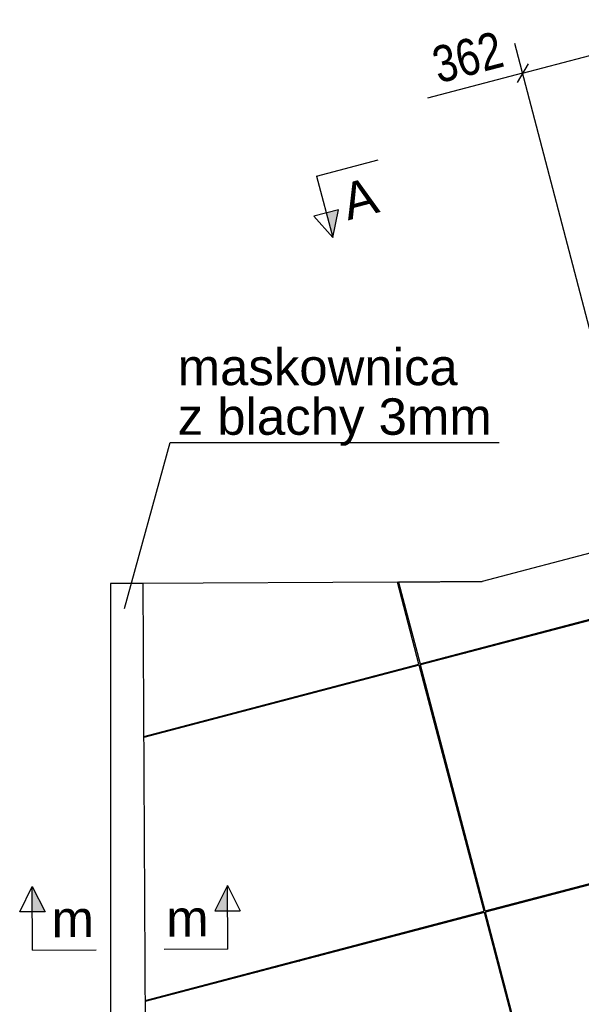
# Model space of a CAD drawing. Header units: millimetres. Extents: x 1838 to 190192, y -28 to 11710.
# Tile 49 of 80: x 97653 to 99861, y 3121 to 6992. Entities that reach past the tile are written whole.
import ezdxf

# ---------------------------------------------------------------- set-up
doc = ezdxf.new("R2010")
doc.units = ezdxf.units.MM
doc.styles.add('Arial', font='ARIAL.TTF', dxfattribs={"height": 0.2})
doc.styles.add('Arial Narrow', font='ARIALN.TTF', dxfattribs={"height": 0.2})

# ---------------------------------------------------------------- blocks, each defined once
blk = doc.blocks.new('Part-57381 - 1285')
at = {"color": 7}
for p, q in [((99189.3, 4584.8), (99193.7, 4586)), ((99195.4, 4446.8), (99194.1, 4451.7)), ((99196.8, 4447.2), (99195.6, 4452.1)), ((99254.9, 4462.5), (99253.6, 4467.3)), ((99510.6, 3490.6), (99509.3, 3495.4)), ((99451.1, 3474.9), (99449.8, 3479.7)), ((99452.5, 3475.3), (99451.3, 3480.1)), ((99703.6, 2631.4), (99707.6, 2632.5))]:
    blk.add_line(p, q, dxfattribs=at)
blk = doc.blocks.new('Part-57348 - 1285')
at = {"color": 7}
for p, q in [((102256.5, 5515.9), (102260.5, 5516.9)), ((102287, 5399.8), (102291, 5400.9)), ((100707.8, 5108.4), (100711.8, 5109.5)), ((100738.3, 4992.4), (100742.4, 4993.4)), ((99158.7, 4700.9), (99163.1, 4702)), ((99189.3, 4584.8), (99193.7, 4586))]:
    blk.add_line(p, q, dxfattribs=at)
blk = doc.blocks.new('Part-57349 - 1285')
at = {"color": 7}
for p, q in [((102800.9, 3446.3), (102805, 3447.3)), ((102831.5, 3330.2), (102835.5, 3331.3)), ((101252.3, 3038.8), (101256.3, 3039.9)), ((101282.8, 2922.8), (101286.8, 2923.9)), ((99703.6, 2631.4), (99707.6, 2632.5)), ((99734.1, 2515.3), (99738.2, 2516.4))]:
    blk.add_line(p, q, dxfattribs=at)
blk = doc.blocks.new('Part-57447 - 1285')
at = {"color": 7}
for p, q in [((99173.6, 4441.1), (99172.4, 4446)), ((99174.6, 4441.4), (99173.3, 4446.2)), ((99429.3, 3469.2), (99428.1, 3474)), ((99430.3, 3469.5), (99429.1, 3474.3))]:
    blk.add_line(p, q, dxfattribs=at)
blk = doc.blocks.new('Part-57496 - 1285')
at = {"color": 7}
for p, q in [((99449.8, 3474.6), (99448.6, 3479.4)), ((99450.8, 3474.8), (99449.6, 3479.7))]:
    blk.add_line(p, q, dxfattribs=at)
blk = doc.blocks.new('Part-57497 - 1285')
at = {"color": 7}
for p, q in [((99185.5, 4444.2), (99184.2, 4449.1)), ((99186.5, 4444.5), (99185.2, 4449.3))]:
    blk.add_line(p, q, dxfattribs=at)
blk = doc.blocks.new('Part-57658 - 1285')
at = {"color": 7}
for p, q in [((99137.6, 4781.3), (99471.1, 4783)), ((99158.6, 4701.4), (99160.8, 4701.4)), ((99158.7, 4701.2), (99159.8, 4701.2)), ((99160.8, 4701.4), (99163.1, 4702))]:
    blk.add_line(p, q, dxfattribs=at)
blk = doc.blocks.new('Part-57927 - 1285')
at = {"color": 7}
for p, q in [((98480.5, 4258.8), (98479.2, 4263.6)), ((98421, 4243.1), (98419.7, 4247.9)), ((98422.5, 4243.5), (98421.2, 4248.3)), ((98736.2, 3286.8), (98734.9, 3291.7)), ((98676.7, 3271.2), (98675.4, 3276)), ((98678.2, 3271.6), (98676.9, 3276.4))]:
    blk.add_line(p, q, dxfattribs=at)
blk = doc.blocks.new('Part-57852 - 1285')
at = {"color": 7}
for p, q in [((98201.4, 4185.3), (98201.4, 4190.5)), ((98206.9, 3147.6), (98206.8, 3152.7))]:
    blk.add_line(p, q, dxfattribs=at)
blk = doc.blocks.new('Part-57885 - 1285')
at = {"color": 7}
for p, q in [((99400.1, 4505.9), (99405, 4502)), ((99326.5, 4486.5), (99331.4, 4482.6)), ((99327.2, 4486.7), (99332.2, 4482.8))]:
    blk.add_line(p, q, dxfattribs=at)
blk = doc.blocks.new('Part-57928 - 1285')
at = {"color": 7}
for p, q in [((98585.3, 3247.1), (98587.7, 3252.9)), ((98586, 3247.3), (98588.4, 3253.1)), ((98658.9, 3266.5), (98661.2, 3272.3))]:
    blk.add_line(p, q, dxfattribs=at)
blk = doc.blocks.new('Part-57929 - 1285')
at = {"color": 7}
for p, q in [((99045.2, 4407.3), (99047.6, 4413.1)), ((99045.9, 4407.5), (99048.3, 4413.3)), ((99118.8, 4426.7), (99121.2, 4432.5))]:
    blk.add_line(p, q, dxfattribs=at)
blk = doc.blocks.new('Part-57930 - 1285')
at = {"color": 7}
for p, q in [((98749.1, 3295.4), (98754.1, 3291.5)), ((98749.9, 3295.6), (98754.8, 3291.7)), ((98822.7, 3314.8), (98827.7, 3310.9))]:
    blk.add_line(p, q, dxfattribs=at)
blk = doc.blocks.new('Part-57965 - 1285')
at = {"color": 7}
for p, q in [((100707.8, 5108.4), (99471, 4783)), ((100771.4, 4866.6), (100707.8, 5108.4)), ((99226.7, 4460.3), (100771.4, 4866.6)), ((99142.6, 4781.3), (99142.3, 4781.2)), ((99142.3, 4781.2), (99226.7, 4460.3)), ((99471, 4783), (99142.6, 4781.3)), ((99142.6, 4781.3), (99227.1, 4460.3))]:
    blk.add_line(p, q, dxfattribs=at)
blk = doc.blocks.new('Part-57966 - 1285')
at = {"color": 7}
for p, q in [((100772.6, 4861.8), (99228, 4455.4)), ((101027.1, 3894.7), (100772.6, 4861.8)), ((99482.5, 3488.3), (99228, 4455.4)), ((99482.8, 3488.4), (99228.3, 4455.5)), ((99482.5, 3488.3), (101027.1, 3894.7))]:
    blk.add_line(p, q, dxfattribs=at)
blk = doc.blocks.new('Part-57967 - 1285')
at = {"color": 7}
for p, q in [((101028.3, 3889.9), (99483.7, 3483.5)), ((101282.8, 2922.8), (101028.3, 3889.9)), ((99738.2, 2516.4), (99483.7, 3483.5)), ((99738.5, 2516.5), (99484, 3483.6)), ((99738.2, 2516.4), (101282.8, 2922.8))]:
    blk.add_line(p, q, dxfattribs=at)
blk = doc.blocks.new('Part-57968 - 1285')
at = {"color": 7}
for p, q in [((99137.6, 4781.4), (98120.4, 4776.1)), ((99222.4, 4459.1), (99137.6, 4781.4)), ((98141.6, 4174.8), (99222.4, 4459.1))]:
    blk.add_line(p, q, dxfattribs=at)
blk = doc.blocks.new('Part-57969 - 1285')
at = {"color": 7}
for p, q in [((99224, 4454.4), (98141.7, 4169.6)), ((99478.4, 3487.3), (99224, 4454.4)), ((98147.1, 3137), (99478.4, 3487.3))]:
    blk.add_line(p, q, dxfattribs=at)
blk = doc.blocks.new('Part-57970 - 1285')
at = {"color": 7}
for p, q in [((99479.7, 3482.4), (98147.1, 3131.9)), ((99734.1, 2515.3), (99479.7, 3482.4)), ((98152.6, 2099.3), (99734.1, 2515.3))]:
    blk.add_line(p, q, dxfattribs=at)
blk = doc.blocks.new('Part-59614 - 1285')
at = {"color": 7}
for p, q in [((98010.5, 4776.1), (98010.4, 4776)), ((98010.4, 4776), (98010.5, 2061.9)), ((98138.5, 4776.1), (98010.5, 4776.1)), ((98010.5, 4776.1), (98010.6, 2061.9)), ((98152.6, 2099.3), (98138.5, 4776.1)), ((98010.5, 2061.9), (98152.6, 2099.3))]:
    blk.add_line(p, q, dxfattribs=at)
blk = doc.blocks.new('StraightDimension-72080 - 1285')
at = {"color": 174}
for p, q in [((100066.5, 6542.4), (99949.7, 6989.1)), ((100092.8, 5011.8), (99599.7, 6897.6)), ((99958.6, 6836.4), (100001.5, 6909.6)), ((99630, 6781.5), (99980.1, 6873)), ((99651.5, 6818.1), (99608.6, 6744.9)), ((99630, 6781.5), (99256.5, 6683.8)), ((99630, 6781.5), (99256.5, 6683.8))]:
    blk.add_line(p, q, dxfattribs=at)
at = {"color": 30, "style": 'Arial Narrow'}
blk.add_text('362', height=143.16, rotation=14.6563, dxfattribs=at).set_placement((99299.8, 6740.8))
blk = doc.blocks.new('SectionMark-84454 - 1285')
for points in [[(97753.3, 3485), (97703.3, 3484.7), (97702.8, 3584.7)], [(98470.5, 3488.8), (98420.5, 3488.5), (98470, 3588.8)]]:
    blk.add_hatch(color=5).paths.add_polyline_path(points)
at = {"color": 5}
for p, q in [((97653.3, 3484.5), (97702.8, 3584.7)), ((97704.1, 3334.7), (97702.8, 3584.7)), ((97702.8, 3584.7), (97753.3, 3485)), ((98470, 3588.8), (98420.5, 3488.5)), ((98471.3, 3338.8), (98470, 3588.8)), ((98470, 3588.8), (98520.5, 3489)), ((97753.3, 3485), (97653.3, 3484.5)), ((98420.5, 3488.5), (98520.5, 3489)), ((97704.1, 3334.7), (97954.1, 3336)), ((98471.3, 3338.8), (98221.3, 3337.4))]:
    blk.add_line(p, q, dxfattribs=at)
at = {"color": 5, "style": 'Arial'}
for p in [(97778.8, 3385.1), (98229.4, 3387.5)]:
    blk.add_text('m', height=143.3, rotation=0.3037, dxfattribs=at).set_placement(p)
blk = doc.blocks.new('Text-71275 - 1285')
at = {"color": 136}
for p, q in [((98064.9, 4676.7), (98244.2, 5330.1)), ((98244.2, 5330.1), (99538.2, 5330.1))]:
    blk.add_line(p, q, dxfattribs=at)
at = {"color": 30, "style": 'Arial'}
for s, p in [('maskownica ', (98274.2, 5555.1)), ('z blachy 3mm', (98274.2, 5360.1))]:
    blk.add_text(s, height=143.262, dxfattribs=at).set_placement(p)
blk = doc.blocks.new('SectionMark-72543 - 1285')
blk.add_hatch(color=5).paths.add_polyline_path([(98858.3, 6231.7), (98906.6, 6244.4), (98883.7, 6135)])
at = {"color": 5}
for p, q in [((98820.1, 6376.7), (99061.9, 6440.3)), ((98820.1, 6376.7), (98883.7, 6135)), ((98906.6, 6244.4), (98809.9, 6218.9)), ((98883.7, 6135), (98906.6, 6244.4)), ((98883.7, 6135), (98809.9, 6218.9))]:
    blk.add_line(p, q, dxfattribs=at)
at = {"color": 5, "style": 'Arial'}
blk.add_text('A', height=143.3, rotation=14.7422, dxfattribs=at).set_placement((98943.5, 6202.4))

msp = doc.modelspace()

# ---------------------------------------------------------------- block references
for name in ['SectionMark-72543 - 1285', 'StraightDimension-72080 - 1285', 'Text-71275 - 1285', 'Part-57348 - 1285', 'Part-57965 - 1285', 'Part-57966 - 1285', 'Part-59614 - 1285', 'Part-57968 - 1285', 'Part-57658 - 1285', 'Part-57381 - 1285', 'Part-57885 - 1285', 'Part-57969 - 1285', 'Part-57929 - 1285', 'Part-57447 - 1285', 'Part-57497 - 1285', 'Part-57927 - 1285', 'Part-57852 - 1285', 'Part-57967 - 1285', 'SectionMark-84454 - 1285', 'Part-57970 - 1285', 'Part-57496 - 1285', 'Part-57349 - 1285', 'Part-57930 - 1285', 'Part-57928 - 1285']:
    msp.add_blockref(name, (0, 0))

doc.saveas('drawing.dxf')
